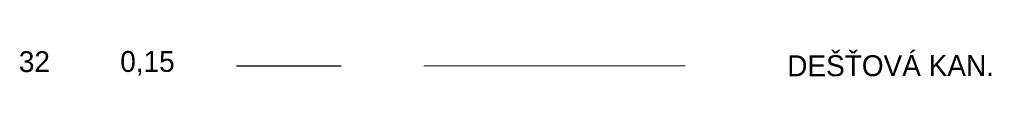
# Model space of a CAD drawing. Header units: metres. Extents: x -624069 to -621249, y -1176998 to -1175613.
# Tile 6 of 6: x -621343.25 to -621249.09, y -1175616.39 to -1175613.4. Entities that reach past the tile are written whole.
import ezdxf

# ---------------------------------------------------------------- set-up
doc = ezdxf.new("R2010")
doc.units = ezdxf.units.M
doc.header["$MEASUREMENT"] = 0
doc.layers.add('09_Zaměření_dešťová_kanalizace', color=32, linetype='KDEST-C', lineweight=0)
doc.styles.add('ROMANS', font='wromans.shx', dxfattribs={"width": 0.75})
doc.linetypes.add('KDEST-C', pattern='A,3,-1,3,-1,3,-1,[234,MAPA.shx,S=1,R=0,X=0,Y=0],-8', length=20)

msp = doc.modelspace()

# ---------------------------------------------------------------- linework, layer by layer
at = {"linetype": 'Continuous', "flags": 128}
msp.add_lwpolyline([(-621322.522, -1175615.074), (-621312.522, -1175615.074)], dxfattribs=at)
at = {"layer": '09_Zaměření_dešťová_kanalizace', "ltscale": 0.5, "flags": 128}
msp.add_lwpolyline([(-621304.611, -1175615.074), (-621279.611, -1175615.074)], dxfattribs=at)

# ---------------------------------------------------------------- texts
at = {"style": 'ROMANS'}
for s, p in [('32', (-621343.333, -1175615.665)), ('0,15', (-621333.635, -1175615.649))]:
    msp.add_text(s, height=2, rotation=0.09076, dxfattribs=at).set_placement(p)
at = {"layer": '09_Zaměření_dešťová_kanalizace', "ltscale": 0.5, "style": 'ROMANS'}
msp.add_text('DEŠŤOVÁ KAN.', height=2, rotation=0.09076, dxfattribs=at).set_placement((-621269.844, -1175616.064))

doc.saveas('drawing.dxf')
